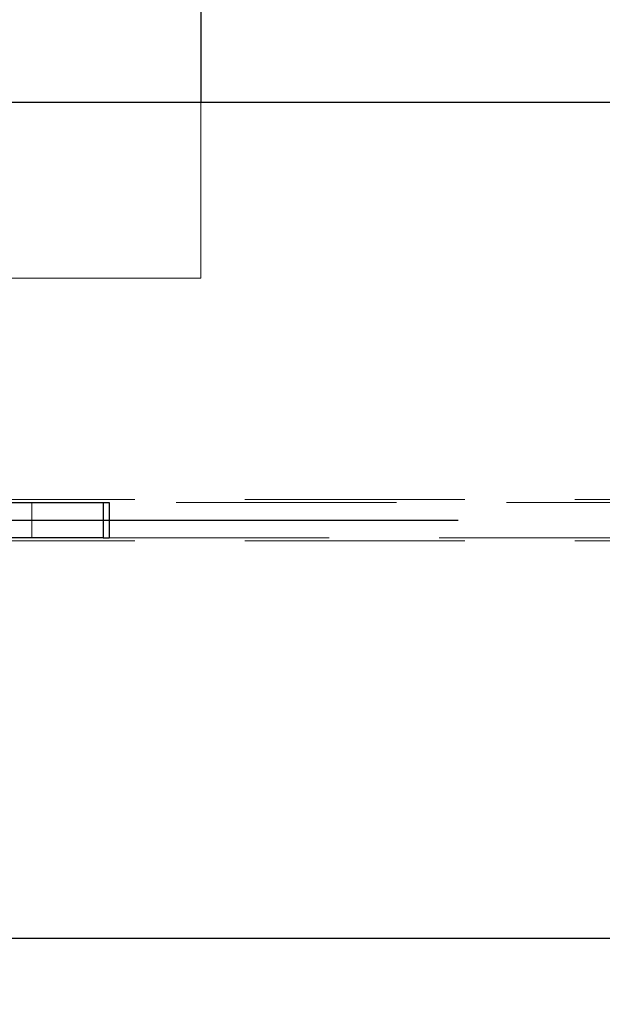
# Model space of a CAD drawing. Header units: millimetres. Extents: x 3536 to 4290, y 11030 to 11491.
# Tile 14 of 102: x 3596.04 to 3602.66, y 11074.54 to 11085.72. Entities that reach past the tile are written whole.
import ezdxf

# ---------------------------------------------------------------- set-up
doc = ezdxf.new("R2010")
doc.units = ezdxf.units.MM
doc.header["$LTSCALE"] = 10
doc.linetypes.add('HIDDEN', pattern=[0.375, 0.25, -0.125])
doc.linetypes.add('MITTE', pattern=[2, 1.25, -0.25, 0.25, -0.25])
doc.layers.get('Defpoints').update_dxf_attribs({"color": 1})
for name, color, linetype, lineweight in [('PS_DIM', 4, 'Continuous', 13), ('PS_Hidden', 2, 'HIDDEN', 9), ('PS_SOLID', 7, 'Continuous', 30)]:
    doc.layers.add(name, color=color, linetype=linetype, lineweight=lineweight)
doc.layers.add('PS_MID', color=5, linetype='MITTE')
doc.layers.add('PS_SHAPE', color=3, linetype='Continuous')
doc.styles.add('simplex', font='simplex.shx', dxfattribs={"width": 0.75})
doc.dimstyles.new('1_20_GŁ_DS1-LS20', dxfattribs={"dimtxt": 2, "dimasz": 2, "dimexe": 2, "dimexo": 5, "dimgap": 1, "dimtad": 1, "dimjust": 4, "dimdec": 0, "dimlfac": 20, "dimtxsty": 'simplex', "dimblk1": 'NONE', "dimsah": 1, "dimcen": 2, "dimclrd": 256, "dimclre": 256, "dimclrt": 4, "dimadec": 1, "dimazin": 0, "dimtfac": 1, "dimtdec": 0, "dimtmove": 2, "dimatfit": 3, "dimfxl": 1, "dimarcsym": 0})

# ---------------------------------------------------------------- blocks, each defined once
blk = doc.blocks.new('*D98')
at = {"layer": 'Defpoints', "color": 0, "transparency": 16777216}
for p in [(3596.349, 11097.831), (3596.349, 11086.337), (3591.021, 11075.287)]:
    blk.add_point(p, dxfattribs=at)
at = {"layer": 'PS_DIM', "lineweight": -2, "transparency": 16777216}
for p, q in [((3591.021, 11080.287), (3591.021, 11099.831)), ((3596.349, 11091.337), (3596.349, 11099.831)), ((3591.021, 11097.831), (3594.349, 11097.831))]:
    blk.add_line(p, q, dxfattribs=at)
at = {"layer": 'PS_DIM', "transparency": 16777216}
blk.add_solid([(3594.349, 11098.164), (3594.349, 11097.498), (3596.349, 11097.831)], dxfattribs=at)
at = {"layer": 'PS_DIM', "color": 4, "transparency": 16777216, "insert": (3598.431, 11095.025), "char_height": 2, "attachment_point": 5, "rotation": 90, "style": 'simplex'}
blk.add_mtext('107', dxfattribs=at)
blk = doc.blocks.new('_None')
blk = doc.blocks.new('*D99')
at = {"layer": 'Defpoints', "color": 0, "transparency": 16777216}
for p in [(3766.685, 11097.831), (3591.021, 11075.287), (3766.685, 11074.537)]:
    blk.add_point(p, dxfattribs=at)
at = {"layer": 'PS_DIM', "lineweight": -2, "transparency": 16777216}
for p, q in [((3591.021, 11080.287), (3591.021, 11099.831)), ((3766.685, 11079.537), (3766.685, 11099.831)), ((3591.021, 11097.831), (3764.685, 11097.831))]:
    blk.add_line(p, q, dxfattribs=at)
at = {"layer": 'PS_DIM', "transparency": 16777216}
blk.add_solid([(3764.685, 11098.164), (3764.685, 11097.498), (3766.685, 11097.831)], dxfattribs=at)
at = {"layer": 'PS_DIM', "color": 4, "transparency": 16777216, "insert": (3764.665, 11094.168), "char_height": 2, "attachment_point": 5, "rotation": 90, "style": 'simplex'}
blk.add_mtext('4995', dxfattribs=at)
blk = doc.blocks.new('*X331')
at = {"layer": 'PS_Hidden', "color": 2, "linetype": 'HIDDEN'}
for p, q in [((3598.099, 11084.787), (3598.099, 11082.787)), ((3598.099, 11082.787), (3592.099, 11082.787)), ((3591.099, 11080.272), (3724.935, 11080.272)), ((3596.178, 11079.837), (3596.178, 11080.237)), ((3660.32, 11080.237), (3597.055, 11080.237)), ((3591.099, 11079.802), (3724.935, 11079.802)), ((3597.055, 11079.837), (3660.32, 11079.837))]:
    blk.add_line(p, q, dxfattribs=at)
at = {"layer": 'PS_MID', "color": 5, "linetype": 'MITTE'}
blk.add_line((3588.521, 11080.037), (3724.935, 11080.037), dxfattribs=at)
at = {"layer": 'PS_SOLID', "color": 7, "linetype": 'Continuous'}
for p, q in [((3598.099, 11088.037), (3598.099, 11084.787)), ((3591.021, 11084.787), (3724.935, 11084.787)), ((3591.697, 11080.237), (3596.987, 11080.237)), ((3596.987, 11080.237), (3597.055, 11080.237)), ((3596.987, 11080.237), (3596.987, 11079.837)), ((3597.055, 11080.237), (3597.055, 11079.837)), ((3596.987, 11079.837), (3591.697, 11079.837)), ((3596.987, 11079.837), (3597.055, 11079.837)), ((3591.021, 11075.287), (3724.935, 11075.287))]:
    blk.add_line(p, q, dxfattribs=at)

msp = doc.modelspace()

# ---------------------------------------------------------------- block references
at = {"layer": 'PS_SHAPE'}
msp.add_blockref('*X331', (0, 0), dxfattribs=at)

# ---------------------------------------------------------------- dimensions: what is measured, and where the dimension line sits
at = {"layer": 'PS_DIM'}
dim = msp.add_linear_dim(base=(3596.349, 11097.831), p1=(3591.021, 11075.287), p2=(3596.349, 11086.337), dimstyle='1_20_GŁ_DS1-LS20', dxfattribs=at)
dim.commit()
dim.dimension.update_dxf_attribs({"geometry": '*D98', "text_midpoint": (3598.431, 11095.025), "dimtype": 128, "text_rotation": 90})
dim = msp.add_linear_dim(base=(3766.685, 11097.831), p1=(3591.021, 11075.287), p2=(3766.685, 11074.537), text='4995', dimstyle='1_20_GŁ_DS1-LS20', dxfattribs=at)
dim.commit()
dim.dimension.update_dxf_attribs({"geometry": '*D99', "text_midpoint": (3764.665, 11094.168), "dimtype": 128, "text_rotation": 90})

doc.saveas('drawing.dxf')
